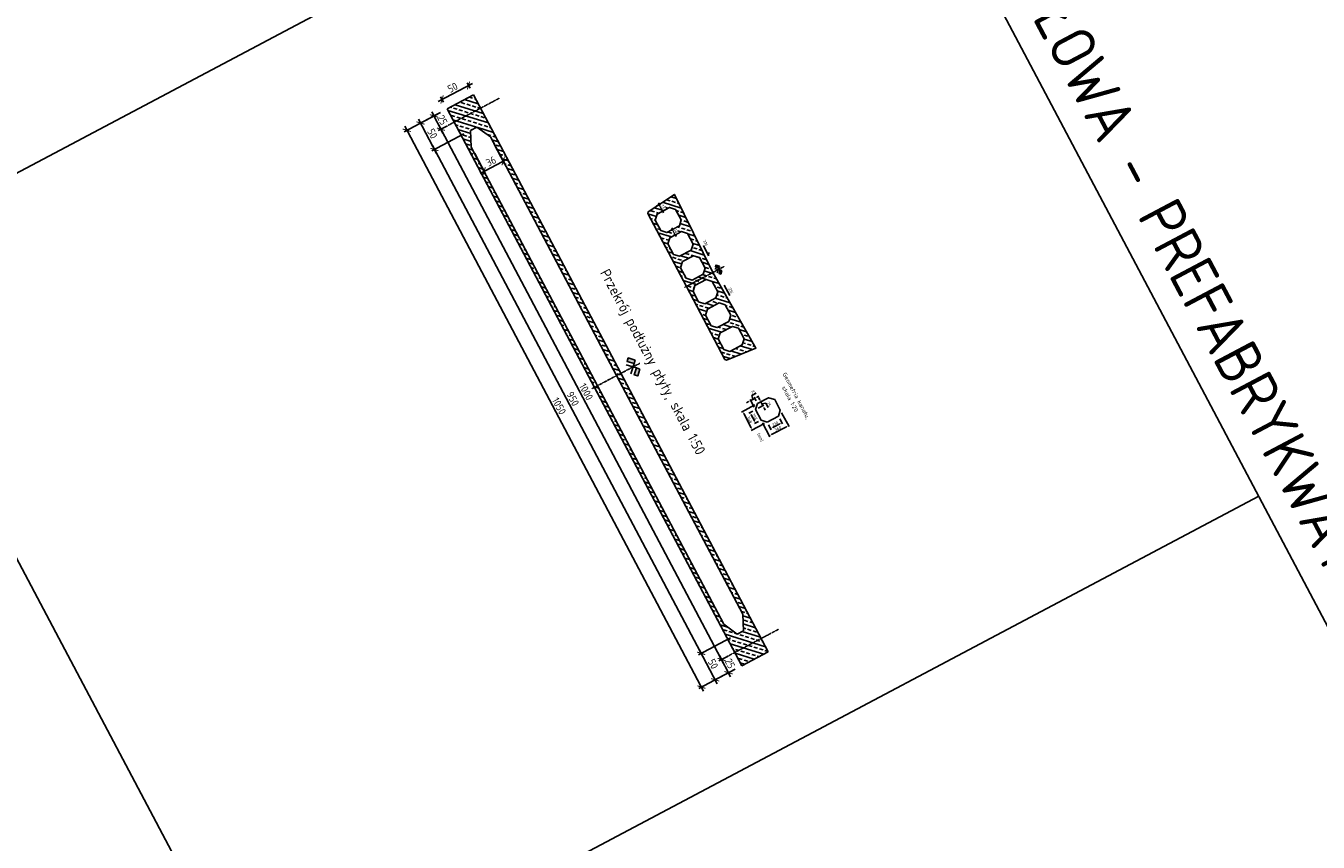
# Model space of a CAD drawing. Header units: millimetres. Extents: x -719417711 to 8331457056, y 1358857702 to 5726797456.
# Tile 30 of 71: x 7530418953 to 7530440500, y 5726504713 to 5726518317. Entities that reach past the tile are written whole.
import ezdxf

# ---------------------------------------------------------------- set-up
doc = ezdxf.new("R2010")
doc.units = ezdxf.units.MM
doc.linetypes.add('mp7', pattern=[13.75, 9.75, -1.5, 1, -1.5])
doc.linetypes.add('mp7a', pattern=[6.875, 4.75, -0.875, 0.375, -0.875])
for name, color, linetype in [('0 blok', 7, 'Continuous'), ('0 wymiar', 32, 'Continuous'), ('1 cienka', 4, 'Continuous'), ('2 osie 02', 4, 'mp7'), ('2 osie 05', 4, 'mp7a'), ('4 opis', 3, 'Continuous'), ('4 średnia', 3, 'Continuous'), ('5 gruba', 7, 'Continuous'), ('5 opis', 7, 'Continuous'), ('9 kreskowanie', 8, 'Continuous')]:
    doc.layers.add(name, color=color, linetype=linetype)
doc.layers.add('6 pomoc 01', color=1, linetype='Continuous', plot=False)
doc.styles.add('M 1_100', font='geniso.shx', dxfattribs={"height": 250})
doc.styles.add('M 1_20', font='geniso.shx', dxfattribs={"height": 50})
doc.styles.add('M 1_50', font='geniso.shx', dxfattribs={"height": 125})
doc.styles.add('Sr 1_20', font='geniso.shx', dxfattribs={"height": 100})
doc.styles.get("Standard").update_dxf_attribs({"font": 'geniso.shx'})
doc.dimstyles.new('B  1_20 [cm]', dxfattribs={"dimscale": 20, "dimtxt": 2.5, "dimasz": 2, "dimexe": 1, "dimexo": 2.5, "dimtad": 1, "dimdec": 0, "dimlfac": 0.1, "dimzin": 0, "dimdsep": 46, "dimtxsty": 'Standard', "dimblk": 'ARCHTICK', "dimcen": 1, "dimdle": 1.5, "dimclrt": 3, "dimadec": 0, "dimazin": 0, "dimtfac": 1, "dimtdec": 0, "dimtmove": 1, "dimatfit": 3, "dimfxl": 1, "dimtfill": 1, "dimtolj": 1, "dimtzin": 0, "dimarcsym": 0})
doc.dimstyles.new('B  1_50 [cm]', dxfattribs={"dimscale": 50, "dimtxt": 2.5, "dimasz": 2, "dimexe": 1, "dimexo": 2.5, "dimtad": 1, "dimdec": 0, "dimlfac": 0.1, "dimzin": 0, "dimdsep": 46, "dimtxsty": 'Standard', "dimblk": 'ARCHTICK', "dimcen": 1, "dimdle": 1.5, "dimclrt": 3, "dimadec": 0, "dimazin": 0, "dimtfac": 1, "dimtdec": 0, "dimtmove": 1, "dimatfit": 3, "dimfxl": 1, "dimtolj": 1, "dimtzin": 0, "dimarcsym": 0})
doc.dimstyles.new('pręt 1_20 [cm]', dxfattribs={"dimscale": 20, "dimtxt": 2.5, "dimasz": 2, "dimexe": 1, "dimexo": 2.5, "dimgap": 1, "dimtad": 1, "dimdec": 0, "dimlfac": 0.1, "dimzin": 0, "dimdsep": 46, "dimtxsty": 'Standard', "dimblk": 'NONE', "dimcen": 1, "dimdle": 1.5, "dimse1": 1, "dimse2": 1, "dimsd1": 1, "dimsd2": 1, "dimclrt": 3, "dimadec": 0, "dimazin": 0, "dimtfac": 1, "dimtdec": 0, "dimtmove": 1, "dimatfit": 3, "dimldrblk": 'NONE', "dimfxl": 1, "dimtolj": 1, "dimtzin": 0, "dimarcsym": 0})
doc.dimstyles.new('S 1_20 [mm]', dxfattribs={"dimscale": 20, "dimtxt": 2.5, "dimasz": 2, "dimexe": 1, "dimexo": 2.5, "dimtad": 1, "dimdec": 0, "dimzin": 0, "dimdsep": 46, "dimtxsty": 'Standard', "dimcen": 1, "dimclrt": 3, "dimadec": 0, "dimazin": 0, "dimtfac": 1, "dimtdec": 0, "dimtmove": 1, "dimatfit": 3, "dimfxl": 1, "dimtolj": 1, "dimtzin": 0, "dimarcsym": 0})

# ---------------------------------------------------------------- blocks, each defined once
blk = doc.blocks.new('OG-3.4')
at = {"layer": '4 średnia', "insert": (-1913.05, 762.314), "char_height": 250, "attachment_point": 1, "style": 'M 1_100'}
blk.add_mtext_dynamic_manual_height_columns('\\pi1452.3;{\\LOG-3.4 \\P\\pi796.13;}(107,20 m n.p.m.)', width=3854.57291, gutter_width=1250, heights=[0], dxfattribs=at)
blk = doc.blocks.new('OG-3.5b')
at = {"layer": '4 średnia', "insert": (-1913.05, 762.314), "char_height": 250, "attachment_point": 1, "style": 'M 1_100'}
blk.add_mtext_dynamic_manual_height_columns('\\pi1372.8;{\\LOG-3.5b \\P\\pi796.13;}(107,00 m n.p.m.)', width=3854.57291, gutter_width=1250, heights=[0], dxfattribs=at)
blk = doc.blocks.new('OG-3.5a')
at = {"layer": '4 średnia', "insert": (-1913.05, 762.314), "char_height": 250, "attachment_point": 1, "style": 'M 1_100'}
blk.add_mtext_dynamic_manual_height_columns('\\pi1372.8;{\\LOG-3.5a \\P\\pi796.13;}(107,30 m n.p.m.)', width=3854.57291, gutter_width=1250, heights=[0], dxfattribs=at)
blk = doc.blocks.new('*D829')
at = {"layer": 'Defpoints', "color": 0, "transparency": 16777216}
for p in [(7530413587.234669, 5726545910.981071), (7530413597.937746, 5726545916.245561), (8331457056.214928, 4097968415.126375)]:
    blk.add_point(p, dxfattribs=at)
at = {"layer": '0 wymiar', "color": 3, "transparency": 16777216, "insert": (7930935372.822865, 4912257188.187174), "char_height": 50, "attachment_point": 5, "rotation": 296.1910488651}
blk.add_mtext('\\A1;181492019', dxfattribs=at)
blk = doc.blocks.new('_None')
blk = doc.blocks.new('flags')
at = {"layer": '0 wymiar'}
h = blk.add_hatch(color=256, dxfattribs=at)
h.paths.add_polyline_path([(-21.2, 21.2), (-42.4, 0), (-31.8, -10.6), (-10.6, 10.6)])
h.paths.add_polyline_path([(21.2, 21.2), (42.4, 0), (31.8, -10.6), (10.6, 10.6)])
for p, q in [((-21.2, -21.2), (10.6, 10.6)), ((21.2, -21.2), (-10.6, 10.6))]:
    blk.add_line(p, q, dxfattribs=at)
for points in [[(-21.2, 21.2), (-42.4, 0), (-31.8, -10.6), (-10.6, 10.6)], [(21.2, 21.2), (42.4, 0), (31.8, -10.6), (10.6, 10.6)]]:
    blk.add_lwpolyline(points, close=True, dxfattribs=at)
blk = doc.blocks.new('_ArchTick')
at = {"color": 0, "linetype": 'ByBlock', "const_width": 0.15}
blk.add_lwpolyline([(-0.5, -0.5), (0.5, 0.5)], dxfattribs=at)
blk = doc.blocks.new('*D1004')
at = {"layer": '0 wymiar', "color": 0, "lineweight": -2, "transparency": 16777216}
for p, q in [((7530425865.156773, 5726516873.798334), (7530425711.767827, 5726516792.590065)), ((7530425720.864567, 5726516882.268655), (7530425908.02389, 5726516528.755746)), ((7530425886.340134, 5726516602.138304), (7530425828.742401, 5726516571.644503))]:
    blk.add_line(p, q, dxfattribs=at)
at = {"layer": 'Defpoints', "color": 0, "transparency": 16777216}
for p in [(7530425975.62956, 5726516932.285625), (7530425872.931516, 5726516595.039419), (7530425996.812922, 5726516660.625595)]:
    blk.add_point(p, dxfattribs=at)
at = {"layer": '0 wymiar', "color": 0, "lineweight": -2, "transparency": 16777216, "xscale": 100, "yscale": 100, "zscale": 100}
for p, rotation in [((7530425755.956942, 5726516815.984982), 117.8979584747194), ((7530425872.931516, 5726516595.039419), 297.8979584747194)]:
    blk.add_blockref('_ArchTick', p, dxfattribs=dict(at, rotation=rotation))
at = {"layer": '0 wymiar', "color": 3, "transparency": 16777216, "insert": (7530425897.309692, 5726516749.383424), "char_height": 125, "attachment_point": 5, "rotation": 297.8979584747}
blk.add_mtext('\\A1;25', dxfattribs=at)
blk = doc.blocks.new('*D1005')
at = {"layer": '0 wymiar', "color": 0, "lineweight": -2, "transparency": 16777216}
for p, q in [((7530425982.131321, 5726516652.852741), (7530425828.741126, 5726516571.643811)), ((7530425837.837868, 5726516661.322399), (7530430587.005848, 5726507690.932049)), ((7530430531.321892, 5726507746.313981), (7530430507.724358, 5726507733.820807))]:
    blk.add_line(p, q, dxfattribs=at)
at = {"layer": 'Defpoints', "color": 0, "transparency": 16777216}
for p in [(7530426092.604109, 5726516711.340032), (7530430551.913473, 5726507757.215722), (7530430641.79468, 5726507804.801271)]:
    blk.add_point(p, dxfattribs=at)
at = {"layer": '0 wymiar', "color": 0, "lineweight": -2, "transparency": 16777216, "xscale": 100, "yscale": 100, "zscale": 100}
for p, rotation in [((7530425872.930242, 5726516595.038727), 117.8979584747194), ((7530430551.913473, 5726507757.215722), 297.8979584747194)]:
    blk.add_blockref('_ArchTick', p, dxfattribs=dict(at, rotation=rotation))
at = {"layer": '0 wymiar', "color": 3, "transparency": 16777216, "insert": (7530428295.276449, 5726512219.992693), "char_height": 125, "attachment_point": 5, "rotation": 297.8979584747}
blk.add_mtext('\\A1;1000', dxfattribs=at)
blk = doc.blocks.new('*D739')
at = {"layer": '0 wymiar', "color": 0, "lineweight": -2, "transparency": 16777216}
for p, q in [((7530430661.113284, 5726507815.029041), (7530430507.724312, 5726507733.820759)), ((7530430703.980383, 5726507469.986423), (7530430516.821053, 5726507823.499348)), ((7530430778.087831, 5726507594.083445), (7530430624.698895, 5726507512.87518))]:
    blk.add_line(p, q, dxfattribs=at)
at = {"layer": 'Defpoints', "color": 0, "transparency": 16777216}
for p in [(7530430551.913426, 5726507757.215675), (7530430771.586072, 5726507873.516333), (7530430888.560619, 5726507652.570735)]:
    blk.add_point(p, dxfattribs=at)
at = {"layer": '0 wymiar', "color": 0, "lineweight": -2, "transparency": 16777216, "xscale": 100, "yscale": 100, "zscale": 100}
for p, rotation in [((7530430551.913426, 5726507757.215675), 117.8979584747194), ((7530430668.888009, 5726507536.270097), 297.8979584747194)]:
    blk.add_blockref('_ArchTick', p, dxfattribs=dict(at, rotation=rotation))
at = {"layer": '0 wymiar', "color": 3, "transparency": 16777216, "insert": (7530430693.266183, 5726507690.614109), "char_height": 125, "attachment_point": 5, "rotation": 297.8979584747}
blk.add_mtext('\\A1;25', dxfattribs=at)
blk = doc.blocks.new('*D1006')
at = {"layer": '0 wymiar', "color": 0, "lineweight": -2, "transparency": 16777216}
for p, q in [((7530430703.219562, 5726508120.196307), (7530430167.425444, 5726507836.532367)), ((7530430480.656082, 5726507351.752481), (7530430176.522183, 5726507926.210956)), ((7530430778.087831, 5726507594.083445), (7530430401.374594, 5726507394.641237))]:
    blk.add_line(p, q, dxfattribs=at)
at = {"layer": 'Defpoints', "color": 0, "transparency": 16777216}
for p in [(7530430813.692349, 5726508178.683598), (7530430211.614558, 5726507859.927283), (7530430888.560619, 5726507652.570735)]:
    blk.add_point(p, dxfattribs=at)
at = {"layer": '0 wymiar', "color": 0, "lineweight": -2, "transparency": 16777216, "xscale": 100, "yscale": 100, "zscale": 100}
for p, rotation in [((7530430211.614558, 5726507859.927283), 117.8979584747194), ((7530430445.563708, 5726507418.036154), 297.8979584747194)]:
    blk.add_blockref('_ArchTick', p, dxfattribs=dict(at, rotation=rotation))
at = {"layer": '0 wymiar', "color": 3, "transparency": 16777216, "insert": (7530430411.443726, 5726507682.847185), "char_height": 125, "attachment_point": 5, "rotation": 297.8979584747}
blk.add_mtext('\\A1;50', dxfattribs=at)
blk = doc.blocks.new('*D1007')
at = {"layer": '0 wymiar', "color": 0, "lineweight": -2, "transparency": 16777216}
for p, q in [((7530426258.186698, 5726516516.128823), (7530425722.392665, 5726516232.464929)), ((7530430246.708234, 5726507793.6443), (7530425731.489406, 5726516322.143517)), ((7530430703.219561, 5726508120.196308), (7530430167.426744, 5726507836.533057))]:
    blk.add_line(p, q, dxfattribs=at)
at = {"layer": 'Defpoints', "color": 0, "transparency": 16777216}
for p in [(7530426368.659486, 5726516574.616114), (7530425766.58178, 5726516255.859844), (7530430813.692348, 5726508178.683599)]:
    blk.add_point(p, dxfattribs=at)
at = {"layer": '0 wymiar', "color": 0, "lineweight": -2, "transparency": 16777216, "xscale": 100, "yscale": 100, "zscale": 100}
for p, rotation in [((7530425766.58178, 5726516255.859844), 117.8979584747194), ((7530430211.615859, 5726507859.927973), 297.8979584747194)]:
    blk.add_blockref('_ArchTick', p, dxfattribs=dict(at, rotation=rotation))
at = {"layer": '0 wymiar', "color": 3, "transparency": 16777216, "insert": (7530428071.953412, 5726512101.759377), "char_height": 125, "attachment_point": 5, "rotation": 297.8979584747}
blk.add_mtext('\\A1;950', dxfattribs=at)
blk = doc.blocks.new('*D740')
at = {"layer": '0 wymiar', "color": 0, "lineweight": -2, "transparency": 16777216}
for p, q in [((7530425865.156772, 5726516873.798336), (7530425488.443489, 5726516674.356106)), ((7530425497.54023, 5726516764.034694), (7530425801.674153, 5726516189.576173)), ((7530426258.186697, 5726516516.128824), (7530425722.392664, 5726516232.46493))]:
    blk.add_line(p, q, dxfattribs=at)
at = {"layer": 'Defpoints', "color": 0, "transparency": 16777216}
for p in [(7530425975.62956, 5726516932.285625), (7530426368.659485, 5726516574.616116), (7530425766.581779, 5726516255.859846)]:
    blk.add_point(p, dxfattribs=at)
at = {"layer": '0 wymiar', "color": 0, "lineweight": -2, "transparency": 16777216, "xscale": 100, "yscale": 100, "zscale": 100}
for p, rotation in [((7530425532.632605, 5726516697.75102), 117.8979584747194), ((7530425766.581779, 5726516255.859846), 297.8979584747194)]:
    blk.add_blockref('_ArchTick', p, dxfattribs=dict(at, rotation=rotation))
at = {"layer": '0 wymiar', "color": 3, "transparency": 16777216, "insert": (7530425732.461784, 5726516520.670901), "char_height": 125, "attachment_point": 5, "rotation": 297.8979584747}
blk.add_mtext('\\A1;50', dxfattribs=at)
blk = doc.blocks.new('*D741')
at = {"layer": '0 wymiar', "color": 0, "lineweight": -2, "transparency": 16777216}
for p, q in [((7530425865.156772, 5726516873.798336), (7530425259.993576, 5726516553.408524)), ((7530425269.090317, 5726516643.087112), (7530430252.20747, 5726507230.805588)), ((7530430778.087831, 5726507594.083445), (7530430172.925982, 5726507273.694345))]:
    blk.add_line(p, q, dxfattribs=at)
at = {"layer": 'Defpoints', "color": 0, "transparency": 16777216}
for p in [(7530425975.62956, 5726516932.285625), (7530430888.560619, 5726507652.570735), (7530430217.115096, 5726507297.089261)]:
    blk.add_point(p, dxfattribs=at)
at = {"layer": '0 wymiar', "color": 0, "lineweight": -2, "transparency": 16777216, "xscale": 100, "yscale": 100, "zscale": 100}
for p, rotation in [((7530425304.182691, 5726516576.80344), 117.8979584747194), ((7530430217.115096, 5726507297.089261), 297.8979584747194)]:
    blk.add_blockref('_ArchTick', p, dxfattribs=dict(at, rotation=rotation))
at = {"layer": '0 wymiar', "color": 3, "transparency": 16777216, "insert": (7530427843.503486, 5726511980.811819), "char_height": 125, "attachment_point": 5, "rotation": 297.8979584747}
blk.add_mtext('\\A1;1050', dxfattribs=at)
blk = doc.blocks.new('*D742')
at = {"layer": '0 wymiar', "color": 0, "lineweight": -2, "transparency": 16777216}
for p, q in [((7530426400.381123, 5726517358.899862), (7530425825.922626, 5726517054.765951)), ((7530426359.033455, 5726517276.707511), (7530426310.702534, 5726517367.996603)), ((7530425917.14227, 5726517042.758412), (7530425868.811382, 5726517134.047441))]:
    blk.add_line(p, q, dxfattribs=at)
at = {"layer": 'Defpoints', "color": 0, "transparency": 16777216}
for p in [(7530425892.206299, 5726517089.858326), (7530426417.520746, 5726517166.234723), (7530425975.62956, 5726516932.285625)]:
    blk.add_point(p, dxfattribs=at)
at = {"layer": '0 wymiar', "color": 0, "lineweight": -2, "transparency": 16777216, "xscale": 100, "yscale": 100, "zscale": 100}
for p, rotation in [((7530426334.09745, 5726517323.807487), 27.89795847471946), ((7530425892.206299, 5726517089.858326), 207.8979584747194)]:
    blk.add_blockref('_ArchTick', p, dxfattribs=dict(at, rotation=rotation))
at = {"layer": '0 wymiar', "color": 3, "transparency": 16777216, "insert": (7530426069.286406, 5726517289.687498), "char_height": 125, "attachment_point": 5, "rotation": 27.8979584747}
blk.add_mtext('\\A1;50', dxfattribs=at)
blk = doc.blocks.new('*D743')
at = {"layer": '0 wymiar', "color": 0, "lineweight": -2, "transparency": 16777216}
for p, q in [((7530426756.229095, 5726516355.493302), (7530426934.963403, 5726516017.893851)), ((7530426438.067441, 5726516187.04995), (7530426616.801772, 5726515849.450454)), ((7530426977.852159, 5726516097.175341), (7530426527.123182, 5726515858.547194))]:
    blk.add_line(p, q, dxfattribs=at)
at = {"layer": 'Defpoints', "color": 0, "transparency": 16777216}
for p in [(7530426697.741805, 5726516465.96609), (7530426379.580151, 5726516297.522738), (7530426593.406856, 5726515893.639569)]:
    blk.add_point(p, dxfattribs=at)
at = {"layer": '0 wymiar', "color": 0, "lineweight": -2, "transparency": 16777216, "xscale": 100, "yscale": 100, "zscale": 100}
for p, rotation in [((7530426911.568486, 5726516062.082967), 27.89795847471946), ((7530426593.406856, 5726515893.639569), 207.8979584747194)]:
    blk.add_blockref('_ArchTick', p, dxfattribs=dict(at, rotation=rotation))
at = {"layer": '0 wymiar', "color": 3, "transparency": 16777216, "insert": (7530426708.622202, 5726516060.715859), "char_height": 125, "attachment_point": 5, "rotation": 27.8979584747}
blk.add_mtext('\\A1;36', dxfattribs=at)
blk = doc.blocks.new('*D1008')
at = {"layer": '0 wymiar', "color": 0, "lineweight": -2, "transparency": 16777216}
for p, q in [((7530431188.50384, 5726512087.036957), (7530431169.787908, 5726512122.388248)), ((7530431195.482433, 5726512045.471598), (7530431224.89542, 5726512061.043633)), ((7530431207.219774, 5726512051.685665), (7530431242.312143, 5726511985.402)), ((7530431207.219774, 5726512051.685665), (7530431242.312143, 5726511985.402)), ((7530431224.765959, 5726512018.543833), (7530431290.055635, 5726512031.470015)), ((7530431290.055635, 5726512031.470015), (7530431328.456551, 5726511958.937057)), ((7530431164.291116, 5726511944.095552), (7530431259.987789, 5726511994.759968)), ((7530431261.028076, 5726511950.050709), (7530431279.744009, 5726511914.699417))]:
    blk.add_line(p, q, dxfattribs=at)
at = {"layer": '0 wymiar', "color": 0, "transparency": 16777216}
for points in [[(7530431194.395721, 5726512090.15628), (7530431182.611959, 5726512083.917635), (7530431207.219774, 5726512051.685665)], [(7530431266.919957, 5726511953.170032), (7530431255.136194, 5726511946.931387), (7530431242.312143, 5726511985.402)]]:
    blk.add_solid(points, dxfattribs=at)
at = {"layer": 'Defpoints', "color": 0, "transparency": 16777216}
for p in [(7530431151.29332, 5726512022.076683), (7530431120.102002, 5726511920.700637), (7530431242.312145, 5726511985.402)]:
    blk.add_point(p, dxfattribs=at)
at = {"layer": '0 wymiar', "color": 3, "transparency": 16777216, "insert": (7530431342.39793, 5726512012.749722), "char_height": 50, "attachment_point": 5, "rotation": 297.8979584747}
blk.add_mtext('\\A1;75', dxfattribs=at)
blk = doc.blocks.new('*D744')
at = {"layer": '0 wymiar', "color": 0, "lineweight": -2, "transparency": 16777216}
for p, q in [((7530431003.689118, 5726512055.096601), (7530430968.337827, 5726512036.380668)), ((7530431096.707086, 5726511964.889753), (7530431029.682445, 5726512091.488179)), ((7530431105.324094, 5726512108.904914), (7530431039.040411, 5726512073.812533)), ((7530431105.324094, 5726512108.904914), (7530431039.040411, 5726512073.812533)), ((7530431059.256071, 5726512156.648401), (7530431131.789028, 5726512195.049315)), ((7530431072.182252, 5726512091.358724), (7530431059.256071, 5726512156.648401)), ((7530431127.898399, 5726512066.265796), (7530431095.966127, 5726512126.58056)), ((7530431140.675385, 5726512127.620847), (7530431176.026678, 5726512146.33678))]:
    blk.add_line(p, q, dxfattribs=at)
at = {"layer": '0 wymiar', "color": 0, "transparency": 16777216}
for points in [[(7530431000.569797, 5726512060.988482), (7530431006.808441, 5726512049.204719), (7530431039.040411, 5726512073.812533)], [(7530431137.556064, 5726512133.512729), (7530431143.794708, 5726512121.728965), (7530431105.324094, 5726512108.904914)]]:
    blk.add_solid(points, dxfattribs=at)
at = {"layer": 'Defpoints', "color": 0, "transparency": 16777216}
for p in [(7530431039.04041, 5726512073.812533), (7530431151.293315, 5726512022.076681), (7530431120.102001, 5726511920.700639)]:
    blk.add_point(p, dxfattribs=at)
at = {"layer": '0 wymiar', "color": 3, "transparency": 16777216, "insert": (7530431077.976361, 5726512208.990696), "char_height": 50, "attachment_point": 5, "rotation": 27.8979584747}
blk.add_mtext('\\A1;75', dxfattribs=at)
blk = doc.blocks.new('*D1009')
at = {"layer": '0 wymiar', "color": 0, "lineweight": -2, "transparency": 16777216}
for p, q in [((7530431337.516805, 5726511670.331301), (7530431381.713789, 5726511586.850531)), ((7530431522.567003, 5726511684.052051), (7530431407.707114, 5726511623.242109)), ((7530431523.079292, 5726511768.573079), (7530431567.276261, 5726511685.092338))]:
    blk.add_line(p, q, dxfattribs=at)
at = {"layer": '0 wymiar', "color": 0, "transparency": 16777216}
for points in [[(7530431404.587792, 5726511629.133991), (7530431410.826437, 5726511617.350227), (7530431372.355823, 5726511604.526176)], [(7530431519.447681, 5726511689.943933), (7530431525.686326, 5726511678.160169), (7530431557.918295, 5726511702.767983)]]:
    blk.add_solid(points, dxfattribs=at)
at = {"layer": 'Defpoints', "color": 0, "transparency": 16777216}
for p in [(7530431499.684376, 5726511812.762194), (7530431314.121887, 5726511714.520416), (7530431372.355823, 5726511604.526176)]:
    blk.add_point(p, dxfattribs=at)
at = {"layer": '0 wymiar', "color": 3, "transparency": 16777216, "insert": (7530431447.58857, 5726511686.793266), "char_height": 50, "attachment_point": 5, "rotation": 27.8979584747}
blk.add_mtext('\\A1;210', dxfattribs=at)
blk = doc.blocks.new('*D1010')
at = {"layer": '0 wymiar', "color": 0, "lineweight": -2, "transparency": 16777216}
for p, q in [((7530431554.270607, 5726511869.949124), (7530431677.402456, 5726511637.373491)), ((7530431236.14076, 5726511701.522614), (7530431359.272635, 5726511468.946934)), ((7530431632.693197, 5726511636.333204), (7530431385.265961, 5726511505.338514))]:
    blk.add_line(p, q, dxfattribs=at)
at = {"layer": '0 wymiar', "color": 0, "transparency": 16777216}
for points in [[(7530431629.573875, 5726511642.225086), (7530431635.81252, 5726511630.441322), (7530431668.044489, 5726511655.049137)], [(7530431382.146638, 5726511511.230396), (7530431388.385283, 5726511499.446631), (7530431349.914667, 5726511486.62258)]]:
    blk.add_solid(points, dxfattribs=at)
at = {"layer": 'Defpoints', "color": 0, "transparency": 16777216}
for p in [(7530431530.87569, 5726511914.138241), (7530431212.745844, 5726511745.711729), (7530431349.914667, 5726511486.622581)]:
    blk.add_point(p, dxfattribs=at)
at = {"layer": '0 wymiar', "color": 3, "transparency": 16777216, "insert": (7530431491.433391, 5726511603.977695), "char_height": 50, "attachment_point": 5, "rotation": 27.8979584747}
blk.add_mtext('\\A1;360', dxfattribs=at)
blk = doc.blocks.new('*D745')
at = {"layer": '0 wymiar', "color": 0, "lineweight": -2, "transparency": 16777216}
for p, q in [((7530431107.104198, 5726511998.681765), (7530430886.031734, 5726511881.640007)), ((7530430922.423314, 5726511855.646681), (7530431047.820065, 5726511618.793024)), ((7530431269.932772, 5726511691.125501), (7530431048.860352, 5726511574.083765))]:
    blk.add_line(p, q, dxfattribs=at)
at = {"layer": '0 wymiar', "color": 0, "transparency": 16777216}
for points in [[(7530430928.315195, 5726511858.766003), (7530430916.531432, 5726511852.527359), (7530430903.707381, 5726511890.997972)], [(7530431053.711946, 5726511621.912346), (7530431041.928184, 5726511615.673702), (7530431066.535998, 5726511583.441731)]]:
    blk.add_solid(points, dxfattribs=at)
at = {"layer": 'Defpoints', "color": 0, "transparency": 16777216}
for p in [(7530431151.293315, 5726512022.076681), (7530431066.535998, 5726511583.44173), (7530431314.121887, 5726511714.520416)]:
    blk.add_point(p, dxfattribs=at)
at = {"layer": '0 wymiar', "color": 3, "transparency": 16777216, "insert": (7530431018.263527, 5726511754.76604), "char_height": 50, "attachment_point": 5, "rotation": 297.8979584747}
blk.add_mtext('\\A1;348', dxfattribs=at)
blk = doc.blocks.new('*D1011')
at = {"layer": '0 wymiar', "color": 0, "lineweight": -2, "transparency": 16777216}
for p, q in [((7530431075.912886, 5726511897.305721), (7530431009.904021, 5726511862.358837)), ((7530431046.2956, 5726511836.365512), (7530431101.507601, 5726511732.079203)), ((7530431168.556728, 5726511722.316815), (7530431102.547888, 5726511687.369945))]:
    blk.add_line(p, q, dxfattribs=at)
at = {"layer": '0 wymiar', "color": 0, "transparency": 16777216}
for points in [[(7530431052.187481, 5726511839.484834), (7530431040.403718, 5726511833.24619), (7530431027.579667, 5726511871.716805)], [(7530431107.399482, 5726511735.198524), (7530431095.615719, 5726511728.959881), (7530431120.223534, 5726511696.727911)]]:
    blk.add_solid(points, dxfattribs=at)
at = {"layer": 'Defpoints', "color": 0, "transparency": 16777216}
for p in [(7530431120.102002, 5726511920.700637), (7530431120.223535, 5726511696.727911), (7530431212.745845, 5726511745.711731)]:
    blk.add_point(p, dxfattribs=at)
at = {"layer": '0 wymiar', "color": 3, "transparency": 16777216, "insert": (7530431107.043438, 5726511801.768544), "char_height": 50, "attachment_point": 5, "rotation": 297.8979584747}
blk.add_mtext('\\A1;198', dxfattribs=at)
blk = doc.blocks.new('*D746')
at = {"layer": '0 wymiar', "color": 0, "lineweight": -2, "transparency": 16777216}
for p, q in [((7530429469.228508, 5726515316.727607), (7530429495.741963, 5726515330.764549)), ((7530429499.38066, 5726515366.635984), (7530429586.012877, 5726515203.002102)), ((7530429616.165041, 5726515252.910486), (7530429589.651573, 5726515238.873537))]:
    blk.add_line(p, q, dxfattribs=at)
at = {"layer": '0 wymiar', "color": 0, "lineweight": -2, "transparency": 16777216, "xscale": 40, "yscale": 40, "zscale": 40}
for p, rotation in [((7530429513.41761, 5726515340.122516), 117.8979584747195), ((7530429571.975927, 5726515229.515571), 297.8979584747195)]:
    blk.add_blockref('_ArchTick', p, dxfattribs=dict(at, rotation=rotation))
at = {"layer": '0 wymiar', "color": 3, "transparency": 16777216, "insert": (7530429575.838606, 5726515302.36523), "char_height": 50, "attachment_point": 5, "rotation": 297.8979584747, "bg_fill": 3, "box_fill_scale": 1.1, "bg_fill_color": 256, "bg_fill_true_color": 13158600, "bg_fill_transparency": 0}
blk.add_mtext('\\A1;13', dxfattribs=at)
at = {"layer": 'Defpoints', "color": 0, "transparency": 16777216}
for p in [(7530429513.417624, 5726515340.122523), (7530429571.975926, 5726515229.51557), (7530429571.975928, 5726515229.515571)]:
    blk.add_point(p, dxfattribs=at)
blk = doc.blocks.new('*D1012')
at = {"layer": '0 wymiar', "color": 0, "lineweight": -2, "transparency": 16777216}
for p, q in [((7530429690.615383, 5726514898.564388), (7530429717.128844, 5726514912.601334)), ((7530429720.76754, 5726514948.472769), (7530429795.631271, 5726514807.067602)), ((7530429825.783433, 5726514856.975986), (7530429799.269967, 5726514842.939037))]:
    blk.add_line(p, q, dxfattribs=at)
at = {"layer": '0 wymiar', "color": 0, "lineweight": -2, "transparency": 16777216, "xscale": 40, "yscale": 40, "zscale": 40}
for p, rotation in [((7530429734.80449, 5726514921.9593), 117.8979584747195), ((7530429781.594321, 5726514833.581071), 297.8979584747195)]:
    blk.add_blockref('_ArchTick', p, dxfattribs=dict(at, rotation=rotation))
at = {"layer": '0 wymiar', "color": 3, "transparency": 16777216, "insert": (7530429791.341244, 5726514895.316374), "char_height": 50, "attachment_point": 5, "rotation": 297.8979584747, "bg_fill": 3, "box_fill_scale": 1.1, "bg_fill_color": 256, "bg_fill_true_color": 13158600, "bg_fill_transparency": 0}
blk.add_mtext('\\A1;10', dxfattribs=at)
at = {"layer": 'Defpoints', "color": 0, "transparency": 16777216}
for p in [(7530429734.8045, 5726514921.959304), (7530429781.59432, 5726514833.58107), (7530429781.594323, 5726514833.581071)]:
    blk.add_point(p, dxfattribs=at)

msp = doc.modelspace()

# ---------------------------------------------------------------- hatches: boundary and pattern name
at = {"layer": '9 kreskowanie'}
h = msp.add_hatch(dxfattribs=at)
h.set_pattern_fill('ANSI33', color=256, scale=20, angle=-62.1020498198)
h.set_pattern_definition([(342.89795, (7530281069.25, 5726737688.93), (37.347464, 121.384377), []), (342.89795, (7530281111.27, 5726737609.56), (37.347464, 121.384377), [63.5, -31.75])])
h.paths.add_polyline_path([(7530426534.495295, 5726516945.28913), (7530426417.520745, 5726517166.234723), (7530425975.62956, 5726516932.285625), (7530426092.60411, 5726516711.340032)])
h.paths.add_polyline_path([(7530426697.741803, 5726516465.96609), (7530428803.283687, 5726512488.945423), (7530428873.986276, 5726512526.377278), (7530426534.495295, 5726516945.28913), (7530426092.60411, 5726516711.340032), (7530428432.095091, 5726512292.428182), (7530428485.122033, 5726512320.502073), (7530426379.580151, 5726516297.522738), (7530426368.659485, 5726516574.616115), (7530426474.713369, 5726516630.763899)])
h.paths.add_polyline_path([(7530431213.477257, 5726508107.465429), (7530428873.986276, 5726512526.377278), (7530428803.283687, 5726512488.945423), (7530430908.825569, 5726508511.924757), (7530430919.746234, 5726508234.831381), (7530430813.692349, 5726508178.683599), (7530430590.663917, 5726508343.481405), (7530428485.122033, 5726512320.502073), (7530428432.095091, 5726512292.428182), (7530430771.586071, 5726507873.516331)])
h.paths.add_polyline_path([(7530431330.451806, 5726507886.519835), (7530431213.477257, 5726508107.465429), (7530430771.586071, 5726507873.516331), (7530430888.560621, 5726507652.570736), (7530431153.695333, 5726507792.940195)])
h = msp.add_hatch(dxfattribs=at)
h.set_pattern_fill('ANSI33', color=256, scale=20, angle=-24.830530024)
h.set_pattern_definition([(342.89795, (7528762928.46, 5729438657.96), (37.347464, 121.384377), []), (342.89795, (7528762970.48, 5729438578.59), (37.347464, 121.384377), [63.5, -31.75])])
h.paths.add_polyline_path([(7530430407.467778, 5726514207.124423), (7530429767.459925, 5726515508.962431), (7530429329.21125, 5726515217.696505), (7530429321.912438, 5726515188.950541), (7530429965.576591, 5726513973.175326), (7530430609.240746, 5726512757.400106), (7530430637.117786, 5726512747.277187), (7530431124.364695, 5726512945.993557)])
h.paths.add_polyline_path([(7530430614.331091, 5726513667.732096), (7530430706.974936, 5726513492.743189), (7530430675.783619, 5726513391.367144), (7530430480.96135, 5726513288.222985), (7530430379.585308, 5726513319.414298), (7530430286.941464, 5726513494.403209), (7530430318.132778, 5726513595.779251), (7530430512.955049, 5726513698.923409)], flags=16)
h.paths.add_polyline_path([(7530430456.673183, 5726513782.837977), (7530430271.110693, 5726513684.596199), (7530430169.734651, 5726513715.787512), (7530430077.090808, 5726513890.776421), (7530430108.282121, 5726513992.152464), (7530430293.84461, 5726514090.394244), (7530430395.220653, 5726514059.20293), (7530430487.864494, 5726513884.214023)], flags=16)
h.paths.add_polyline_path([(7530430734.451476, 5726513309.27746), (7530430835.827518, 5726513278.086147), (7530430928.471361, 5726513103.097238), (7530430897.280048, 5726513001.721195), (7530430690.579742, 5726512892.288485), (7530430589.203698, 5726512923.479795), (7530430496.559857, 5726513098.468706), (7530430527.75117, 5726513199.844748)], flags=16)
h.paths.add_polyline_path([(7530430247.05479, 5726514178.77248), (7530430061.492304, 5726514080.5307), (7530429960.11626, 5726514111.722012), (7530429867.472417, 5726514286.71092), (7530429898.663732, 5726514388.086965), (7530430084.22622, 5726514486.328745), (7530430185.602261, 5726514455.137432), (7530430278.246104, 5726514280.148522)], flags=16)
h.paths.add_polyline_path([(7530430046.463917, 5726514580.048071), (7530429851.641646, 5726514476.903912), (7530429750.265604, 5726514508.095224), (7530429657.621761, 5726514683.084134), (7530429688.813072, 5726514784.460176), (7530429883.635345, 5726514887.604336), (7530429985.011388, 5726514856.413022), (7530430077.655231, 5726514681.424113)], flags=16)
h.paths.add_polyline_path([(7530429848.723561, 5726514982.271124), (7530429642.023252, 5726514872.838413), (7530429540.647211, 5726514904.029725), (7530429448.003369, 5726515079.018637), (7530429479.194682, 5726515180.394679), (7530429685.894989, 5726515289.827389), (7530429787.271031, 5726515258.636076), (7530429879.914874, 5726515083.647166)], flags=16)

# ---------------------------------------------------------------- next in the draw order: block references
at = {"layer": '0 wymiar', "rotation": 297.8979501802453}
msp.add_blockref('OG-3.4', (7530295318.170634, 5726769127.920026), dxfattribs=at)

# ---------------------------------------------------------------- next in the draw order: block references
msp.add_blockref('OG-3.5b', (7530304173.91927, 5726751973.430897), dxfattribs=at)

# ---------------------------------------------------------------- next in the draw order: block references
at = {"layer": '1 cienka', "rotation": 297.8979501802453}
msp.add_blockref('OG-3.5a', (7530306321.879252, 5726748557.454565), dxfattribs=at)

# ---------------------------------------------------------------- next in the draw order: linework, layer by layer
at = {"layer": '2 osie 05'}
for p, q in [((7530425996.812922, 5726516660.625596), (7530426854.161103, 5726517114.528821)), ((7530430641.794682, 5726507804.801272), (7530431501.989976, 5726508260.211835))]:
    msp.add_line(p, q, dxfattribs=at)
at = {"layer": '5 gruba'}
for p, q in [((7530426240.764273, 5726517072.655082), (7530425975.629561, 5726516932.285623)), ((7530426417.520746, 5726517166.234722), (7530426240.764273, 5726517072.655082)), ((7530426474.713369, 5726516630.763898), (7530426368.659486, 5726516574.616114)), ((7530426368.659486, 5726516574.616114), (7530426379.580151, 5726516297.522738)), ((7530426474.713369, 5726516630.763898), (7530426697.741803, 5726516465.966089)), ((7530428873.986276, 5726512526.377278), (7530430481.641409, 5726509489.782405)), ((7530430919.746234, 5726508234.831381), (7530430908.825569, 5726508511.924757)), ((7530430813.692349, 5726508178.683598), (7530430590.663917, 5726508343.481406)), ((7530430919.746234, 5726508234.831381), (7530430813.692349, 5726508178.683598)), ((7530431153.695332, 5726507792.940197), (7530430888.56062, 5726507652.570739)), ((7530431330.451806, 5726507886.519836), (7530431153.695332, 5726507792.940197))]:
    msp.add_line(p, q, dxfattribs=at)
for points in [[(7530429879.914874, 5726515083.647166), (7530429787.271031, 5726515258.636076), (7530429685.894989, 5726515289.827389), (7530429479.194682, 5726515180.394679), (7530429448.003369, 5726515079.018637), (7530429540.647211, 5726514904.029725), (7530429642.023252, 5726514872.838413), (7530429848.723561, 5726514982.271124)], [(7530431314.121887, 5726511714.520415), (7530431499.684377, 5726511812.762195), (7530431530.87569, 5726511914.138239), (7530431438.231847, 5726512089.127147), (7530431336.855804, 5726512120.31846), (7530431151.293317, 5726512022.076681), (7530431120.102002, 5726511920.700637), (7530431212.745845, 5726511745.711729)]]:
    msp.add_lwpolyline(points, close=True, dxfattribs=at)
at = {"layer": '6 pomoc 01'}
msp.add_line((7530439508.527646, 5726510479.241637), (7530422899.814507, 5726501686.141454), dxfattribs=at)
msp.add_lwpolyline([(7530432747.73667, 5726523249.258531), (7530450040.980916, 5726490585.177952), (7530433432.267776, 5726481792.077769), (7530416139.023532, 5726514456.15835)], close=True, dxfattribs=at)

# ---------------------------------------------------------------- next in the draw order: texts
at = {"layer": '4 opis', "char_height": 50, "attachment_point": 1, "rotation": 297.8979501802, "style": 'M 1_20'}
for s, width, gutter_width, insert in [('\\A1;\\pi410.09,t1310.1;Nr16 ∅16, L=286cm, \\P\\pi602.53,t1502.5;10szt.', 1365.18443315, 250, (7530414415.458411, 5726544107.052278)), ('\\A1;\\pi410.09,t1310.1;Nr15 ∅16, L=307cm, \\P\\pi602.53,t1502.5;10szt.', 1365.18443315, 250, (7530414680.504408, 5726544022.472238)), ('\\A1;\\pi432.42,t1332.4;Nr19 ∅12, L=91cm, \\P\\pi613.53,t1513.5;6szt.', 1365.18443315, 250, (7530419564.408956, 5726537314.847874)), ('\\A1;\\pi432.5,t1332.5;Nr17 ∅12, L=91cm, \\P\\pi597.53,t1497.5;30szt.', 1365.18443315, 250, (7530420023.982055, 5726536932.372375)), ('\\A1;\\pi427.5,t1327.5;Nr18 ∅12, L=89cm, \\P\\pi597.53,t1497.5;30szt.', 1365.18443315, 250, (7530419585.823556, 5726536379.129748)), ('[mm]', 459.56947808, 125, (7530431185.80676, 5726511536.674415))]:
    msp.add_mtext_dynamic_manual_height_columns(s, width=width, gutter_width=gutter_width, heights=[0], dxfattribs=dict(at, insert=insert))
at = {"layer": '4 opis', "color": 1, "char_height": 50, "attachment_point": 1, "rotation": 297.8979501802, "style": 'M 1_20'}
for s, insert in [('\\A1;\\pi410.09,t1310.1;Nr16 ∅16, L=286cm, \\P\\pi615.03,t1515;8szt.', (7530413102.921801, 5726529932.588037)), ('\\A1;\\pi410.09,t1310.1;Nr15 ∅16, L=307cm, \\P\\pi615.03,t1515;8szt.', (7530413367.967794, 5726529848.007997))]:
    msp.add_mtext_dynamic_manual_height_columns(s, width=1365.18443315, gutter_width=250, heights=[0], dxfattribs=dict(at, insert=insert))
at = {"layer": '5 opis'}
for s, width, insert, char_height, attachment_point, rotation, style in [('\\pi741.88;SCHEMAT TYCZENIA GRODZIC\\P\\pi2839.3;PODPORY NR 1,\\P\\pi3492.9;skala 1:100', 10003.56048163, (7530356219.460254, 5726646843.939495), 500, 1, 297.8979501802, 'M 1_100'), ('\\pi549.04;WIDOK Z GÓRY NA PODPORĘ NR 2,\\P\\pi1265;skala 1:20', 3083.57293126, (7530377771.100025, 5726598409.374006), 100, 7, 297.8979501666, 'M 1_20'), ('\\pi741.88;SCHEMAT TYCZENIA GRODZIC\\P\\pi2789.3;PODPORY NR 2,\\P\\pi3492.9;skala 1:100', 10003.56048163, (7530386329.472917, 5726589971.101405), 500, 1, 297.8979501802, 'M 1_100')]:
    msp.add_mtext_dynamic_manual_height_columns(s, width=width, gutter_width=250, heights=[0], dxfattribs=dict(at, insert=insert, char_height=char_height, attachment_point=attachment_point, rotation=rotation, style=style))
at = {"layer": '6 pomoc 01', "attachment_point": 1, "rotation": 297.8979501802}
for s, width, gutter_width, insert, char_height, style in [('\\pi742.65;Długości prętów nr 1.n', 2769.1767296, 250, (7530408903.016174, 5726525383.081683), 100, 'M 1_20'), ('PŁYTA KANAŁOWA - PREFABRYKWAT', 25845.51762298, 1250, (7530433772.12757, 5726523749.005467), 750, 'M 1_100'), ('\\pi612.78;Wymiar "a" prętów nr 23.n', 2769.1767296, 250, (7530410208.47305, 5726522970.632577), 100, 'M 1_20')]:
    msp.add_mtext_dynamic_manual_height_columns(s, width=width, gutter_width=gutter_width, heights=[0], dxfattribs=dict(at, insert=insert, char_height=char_height, style=style))

# ---------------------------------------------------------------- next in the draw order: dimensions: what is measured, and where the dimension line sits
at = {"layer": '0 wymiar'}
dim = msp.add_aligned_dim(p1=(8331457056.214927, 4097968415.126375), p2=(7530413587.23467, 5726545910.981071), distance=-11.927728, dimstyle='pręt 1_20 [cm]', dxfattribs=at)
dim.commit()
dim.dimension.update_dxf_attribs({"geometry": '*D829', "text_midpoint": (7930935372.822865, 4912257188.187174)})
for base, p1, p2, angle, dimstyle, picture, middle in [((7530425892.206299, 5726517089.858326), (7530426417.520745, 5726517166.234723), (7530425975.62956, 5726516932.285624), 27.8979584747, 'B  1_50 [cm]', '*D742', (7530426069.286406, 5726517289.687498)), ((7530425766.581779, 5726516255.859846), (7530425975.62956, 5726516932.285626), (7530426368.659485, 5726516574.616115), 297.8979584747, 'B  1_50 [cm]', '*D740', (7530425732.461784, 5726516520.670901)), ((7530425872.931516, 5726516595.039419), (7530425975.62956, 5726516932.285625), (7530425996.812922, 5726516660.625596), 297.8979584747, 'B  1_50 [cm]', '*D1004', (7530425897.309692, 5726516749.383424)), ((7530426593.406856, 5726515893.639569), (7530426697.741803, 5726516465.966089), (7530426379.580151, 5726516297.522738), 27.8979584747, 'B  1_50 [cm]', '*D743', (7530426708.622202, 5726516060.715859)), ((7530431039.04041, 5726512073.812533), (7530431151.293315, 5726512022.07668), (7530431120.102001, 5726511920.700639), 27.8979584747, 'S 1_20 [mm]', '*D744', (7530431052.757161, 5726512195.638968)), ((7530431066.535998, 5726511583.44173), (7530431151.293315, 5726512022.07668), (7530431314.121887, 5726511714.520416), 297.8979584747, 'S 1_20 [mm]', '*D745', (7530431018.263527, 5726511754.76604)), ((7530431242.312145, 5726511985.402), (7530431151.293317, 5726512022.076681), (7530431120.102002, 5726511920.700637), 297.8979584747, 'S 1_20 [mm]', '*D1008', (7530431329.046203, 5726512037.968923)), ((7530431120.223535, 5726511696.727911), (7530431120.102002, 5726511920.700637), (7530431212.745844, 5726511745.71173), 297.8979584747, 'S 1_20 [mm]', '*D1011', (7530431107.043438, 5726511801.768545)), ((7530430211.614558, 5726507859.927283), (7530430888.560621, 5726507652.570736), (7530430813.692349, 5726508178.683598), 297.8979584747, 'B  1_50 [cm]', '*D1006', (7530430411.443726, 5726507682.847185)), ((7530430551.913426, 5726507757.215675), (7530430888.560621, 5726507652.570736), (7530430771.586074, 5726507873.516334), 297.8979584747, 'B  1_50 [cm]', '*D739', (7530430693.266183, 5726507690.614109))]:
    dim = msp.add_linear_dim(base=base, p1=p1, p2=p2, angle=angle, dimstyle=dimstyle, dxfattribs=at)
    dim.commit()
    dim.dimension.update_dxf_attribs({"geometry": picture, "text_midpoint": middle})

# ---------------------------------------------------------------- next in the draw order: texts
at = {"layer": '5 opis', "attachment_point": 8, "rotation": 297.8979501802, "style": 'Sr 1_20', "bg_fill": 3, "box_fill_scale": 1.1, "bg_fill_color": 256, "bg_fill_transparency": 0}
for s, insert, char_height in [('Przekrój podłużny płyty, skala 1:50', (7530429283.822785, 5726512651.582436), 175), ('Geometria kanału,\\Pskala 1:20', (7530431665.264662, 5726512082.065549), 70)]:
    msp.add_mtext(s, dxfattribs=dict(at, insert=insert, char_height=char_height))

# ---------------------------------------------------------------- next in the draw order: linework, layer by layer
at = {"layer": '0 wymiar'}
msp.add_line((7530430336.526824, 5726514482.017992), (7530430338.727592, 5726514541.977617), dxfattribs=at)
at = {"layer": '2 osie 02'}
for p, q in [((7530429933.209895, 5726513956.039522), (7530430592.494209, 5726514305.082399)), ((7530428389.279486, 5726512269.760446), (7530429188.838912, 5726512693.068747))]:
    msp.add_line(p, q, dxfattribs=at)
at = {"layer": '5 gruba'}
for p, q in [((7530428873.986276, 5726512526.377278), (7530426417.520745, 5726517166.234723)), ((7530425975.62956, 5726516932.285625), (7530428432.095091, 5726512292.428182)), ((7530428803.283687, 5726512488.945423), (7530426697.741803, 5726516465.96609)), ((7530426379.58015, 5726516297.522738), (7530428485.122033, 5726512320.502073)), ((7530428803.283687, 5726512488.945423), (7530430908.82557, 5726508511.924757)), ((7530428873.986276, 5726512526.377278), (7530431330.451806, 5726507886.519835)), ((7530430888.560621, 5726507652.570736), (7530428432.095091, 5726512292.428182)), ((7530430590.663917, 5726508343.481405), (7530428485.122033, 5726512320.502073))]:
    msp.add_line(p, q, dxfattribs=at)
for points in [[(7530430407.467778, 5726514207.124423), (7530429767.459925, 5726515508.962431), (7530429329.21125, 5726515217.696505), (7530429321.912438, 5726515188.950541), (7530429965.576591, 5726513973.175326), (7530430609.240746, 5726512757.400106), (7530430637.117786, 5726512747.277187), (7530431124.364695, 5726512945.993557)], [(7530430077.655231, 5726514681.424113), (7530429985.011388, 5726514856.413022), (7530429883.635345, 5726514887.604336), (7530429688.813072, 5726514784.460176), (7530429657.621761, 5726514683.084134), (7530429750.265604, 5726514508.095224), (7530429851.641646, 5726514476.903912), (7530430046.463917, 5726514580.048071)], [(7530429898.663732, 5726514388.086965), (7530430084.22622, 5726514486.328745), (7530430185.602261, 5726514455.137432), (7530430278.246104, 5726514280.148522), (7530430247.05479, 5726514178.77248), (7530430061.492304, 5726514080.5307), (7530429960.11626, 5726514111.722012), (7530429867.472417, 5726514286.71092)], [(7530430271.110693, 5726513684.596199), (7530430456.673183, 5726513782.837977), (7530430487.864494, 5726513884.214023), (7530430395.220653, 5726514059.20293), (7530430293.84461, 5726514090.394244), (7530430108.282121, 5726513992.152464), (7530430077.090808, 5726513890.776421), (7530430169.734651, 5726513715.787512)], [(7530430614.331091, 5726513667.732096), (7530430706.974936, 5726513492.743189), (7530430675.783619, 5726513391.367144), (7530430480.96135, 5726513288.222985), (7530430379.585308, 5726513319.414298), (7530430286.941464, 5726513494.403209), (7530430318.132778, 5726513595.779251), (7530430512.955049, 5726513698.923409)], [(7530430835.827518, 5726513278.086147), (7530430928.471361, 5726513103.097238), (7530430897.280048, 5726513001.721195), (7530430690.579742, 5726512892.288485), (7530430589.203698, 5726512923.479795), (7530430496.559857, 5726513098.468706), (7530430527.75117, 5726513199.844748), (7530430734.451476, 5726513309.27746)]]:
    msp.add_lwpolyline(points, close=True, dxfattribs=at)

# ---------------------------------------------------------------- next in the draw order: block references
at = {"layer": '0 blok', "rotation": 297.8979501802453}
for p, xscale, yscale, zscale in [((7530430498.990229, 5726514255.578874), 2, 2, 2), ((7530429075.084801, 5726512632.844255), 4, 4, 4)]:
    msp.add_blockref('flags', p, dxfattribs=dict(at, xscale=xscale, yscale=yscale, zscale=zscale))

# ---------------------------------------------------------------- next in the draw order: dimensions: what is measured, and where the dimension line sits
at = {"layer": '0 wymiar'}
for base, p1, p2, angle, dimstyle, picture, middle in [((7530430217.115096, 5726507297.089261), (7530425975.62956, 5726516932.285626), (7530430888.560621, 5726507652.570736), 297.8979584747, 'B  1_50 [cm]', '*D741', (7530427843.503486, 5726511980.811819)), ((7530425766.58178, 5726516255.859844), (7530430813.692349, 5726508178.683599), (7530426368.659486, 5726516574.616114), 297.8979584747, 'B  1_50 [cm]', '*D1007', (7530428071.953412, 5726512101.759377)), ((7530430551.913473, 5726507757.215722), (7530426092.60411, 5726516711.340032), (7530430641.794682, 5726507804.801272), 297.8979584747, 'B  1_50 [cm]', '*D1005', (7530428295.276449, 5726512219.992693)), ((7530431349.914667, 5726511486.622581), (7530431530.87569, 5726511914.138239), (7530431212.745844, 5726511745.711729), 27.8979584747, 'S 1_20 [mm]', '*D1010', (7530431491.433391, 5726511603.977695)), ((7530431372.355823, 5726511604.526176), (7530431499.684377, 5726511812.762195), (7530431314.121887, 5726511714.520416), 27.8979584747, 'S 1_20 [mm]', '*D1009', (7530431447.58857, 5726511686.793266))]:
    dim = msp.add_linear_dim(base=base, p1=p1, p2=p2, angle=angle, dimstyle=dimstyle, dxfattribs=at)
    dim.commit()
    dim.dimension.update_dxf_attribs({"geometry": picture, "text_midpoint": middle})

# ---------------------------------------------------------------- next in the draw order: texts
at = {"layer": '5 opis', "char_height": 50, "rotation": 297.8979501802, "style": 'M 1_50', "bg_fill": 3, "box_fill_scale": 1.1, "bg_fill_color": 256, "bg_fill_transparency": 0}
for insert, attachment_point in [((7530430309.107905, 5726514656.179053), 6), ((7530430682.051791, 5726513951.749684), 4)]:
    msp.add_mtext('3%', dxfattribs=dict(at, insert=insert, attachment_point=attachment_point))

# ---------------------------------------------------------------- next in the draw order: dimensions: what is measured, and where the dimension line sits
at = {"layer": '0 wymiar'}
for base, p1, p2, picture, middle in [((7530429571.975928, 5726515229.515571), (7530429513.417624, 5726515340.122522), (7530429571.975925, 5726515229.515568), '*D746', (7530429575.838606, 5726515302.36523)), ((7530429781.594323, 5726514833.581071), (7530429734.804499, 5726514921.959304), (7530429781.594317, 5726514833.581068), '*D1012', (7530429791.341244, 5726514895.316374))]:
    dim = msp.add_linear_dim(base=base, p1=p1, p2=p2, angle=297.8979584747, dimstyle='B  1_20 [cm]', dxfattribs=at)
    dim.commit()
    dim.dimension.update_dxf_attribs({"geometry": picture, "text_midpoint": middle})

# ---------------------------------------------------------------- next in the draw order: linework, layer by layer
for p, q in [((7530430336.526824, 5726514482.017992), (7530430249.776494, 5726514658.47657)), ((7530430594.936924, 5726513993.924016), (7530430692.109239, 5726513822.983118))]:
    msp.add_line(p, q, dxfattribs=at)

doc.saveas('drawing.dxf')
